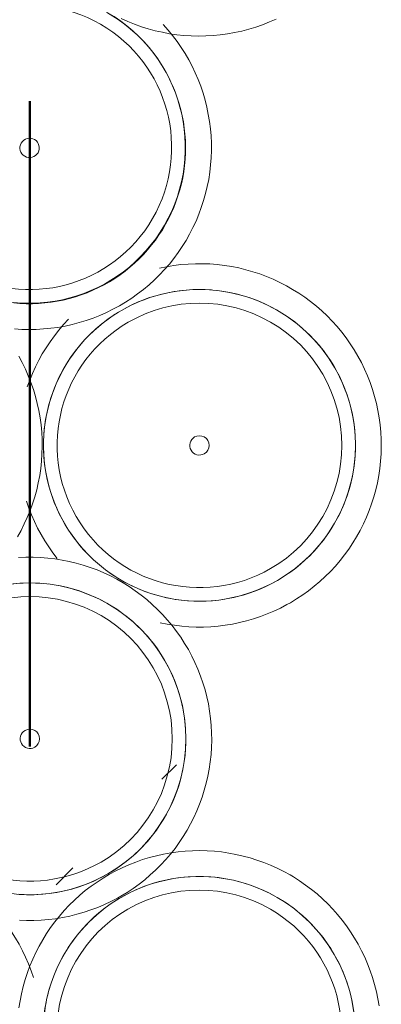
# Model space of a CAD drawing. Extents: x 3176 to 58266, y 1852 to 38199.
# Tile 196 of 256: x 36620 to 36676, y 35585 to 35737. Entities that reach past the tile are written whole.
import ezdxf

# ---------------------------------------------------------------- set-up
doc = ezdxf.new("R2010")
doc.units = 0
doc.header["$LTSCALE"] = 50
doc.linetypes.add('Onderlegger 1e verdieping$0$streep-kort', pattern=[4, 2, -2])
doc.layers.get('0').update_dxf_attribs({"linetype": 'CONTINUOUS'})
doc.layers.add('Onderlegger 1e verdieping$0$A-DETL', color=8, linetype='CONTINUOUS', lineweight=18)
doc.layers.add('Onderlegger 1e verdieping$0$A-GENM', color=8, linetype='CONTINUOUS', lineweight=18)
pattern_1 = [(285, (-12568, 49573.8), (683.013, 183.013), []), (285, (-12653, 49426.56), (683.013, 183.013), []), (285, (-12658, 49417.9), (683.013, 183.013), []), (285, (-12663, 49409.24), (683.013, 183.013), []), (285, (-12668, 49400.6), (683.013, 183.013), []), (285, (-12673, 49391.9), (683.013, 183.013), []), (285, (-12678, 49383.25), (683.013, 183.013), []), (285, (-12683, 49374.6), (683.013, 183.013), [])]

# ---------------------------------------------------------------- blocks, each defined once
blk = doc.blocks.new('Onderlegger 1e verdieping$0$22_KA_stijgerbuizenwand sectie - Type-V172-Plotview 1e Verdieping - schaal 1 op 100')
at = {"layer": 'Onderlegger 1e verdieping$0$A-GENM', "flags": 128}
for points in [[(-43.71, 67.54), (-44.58, 66.83), (-45.42, 66.08), (-46.23, 65.3), (-47.01, 64.48), (-47.75, 63.64), (-48.46, 62.76), (-49.13, 61.86), (-49.77, 60.93), (-50.37, 59.98), (-50.93, 59), (-51.45, 58), (-51.94, 56.99), (-52.38, 55.95), (-52.77, 54.9), (-53.13, 53.83), (-53.44, 52.75), (-53.71, 51.65), (-53.94, 50.55), (-54.12, 49.44), (-54.25, 48.32), (-54.35, 47.2), (-54.39, 46.07), (-54.4, 45.47)], [(-45.62, 59.89), (-45.03, 60.65), (-44.41, 61.39), (-43.75, 62.1), (-43.08, 62.79), (-42.37, 63.45), (-41.64, 64.08), (-40.88, 64.68), (-40.1, 65.25), (-39.3, 65.79), (-38.48, 66.29), (-37.63, 66.77), (-36.77, 67.2), (-35.89, 67.61), (-35, 67.98), (-34.09, 68.31)], [(-50.4, 45.47), (-50.38, 46.43), (-50.32, 47.4), (-50.23, 48.36), (-50.09, 49.31), (-49.92, 50.26), (-49.71, 51.21), (-49.46, 52.14), (-49.17, 53.06), (-48.85, 53.97), (-48.49, 54.87), (-48.1, 55.75), (-47.67, 56.62), (-47.21, 57.47), (-46.71, 58.29), (-46.18, 59.1)], [(-54.4, 45.47), (-54.38, 44.34), (-54.31, 43.22), (-54.2, 42.1), (-54.04, 40.98), (-53.84, 39.87), (-53.59, 38.78), (-53.3, 37.69), (-52.97, 36.61), (-52.6, 35.55), (-52.18, 34.5), (-51.72, 33.48), (-51.22, 32.47), (-50.68, 31.48), (-50.1, 30.51), (-49.48, 29.57), (-48.83, 28.66), (-48.14, 27.77), (-47.41, 26.9), (-46.65, 26.07), (-45.86, 25.27), (-45.04, 24.5), (-44.19, 23.77), (-43.3, 23.07), (-42.39, 22.41), (-41.46, 21.78), (-40.5, 21.19), (-39.52, 20.64), (-38.51, 20.13), (-37.49, 19.66), (-36.45, 19.23), (-35.39, 18.84), (-34.32, 18.5), (-33.24, 18.2), (-32.14, 17.94), (-31.03, 17.73), (-29.92, 17.56), (-28.8, 17.43), (-27.68, 17.35), (-26.55, 17.32), (-25.43, 17.33), (-24.3, 17.38), (-23.18, 17.48), (-22.07, 17.63), (-20.96, 17.82), (-19.85, 18.05), (-18.76, 18.33), (-17.68, 18.65), (-16.62, 19.02), (-15.57, 19.42)], [(-19.33, 22.33), (-20.26, 22.07), (-21.2, 21.85), (-22.15, 21.67), (-23.1, 21.52), (-24.06, 21.42), (-25.02, 21.35), (-25.99, 21.32), (-26.96, 21.33), (-27.92, 21.37), (-28.88, 21.46), (-29.84, 21.58), (-30.79, 21.75), (-31.74, 21.95), (-32.67, 22.19), (-33.6, 22.46), (-34.51, 22.77), (-35.41, 23.12), (-36.3, 23.51), (-37.17, 23.93), (-38.02, 24.38), (-38.86, 24.87), (-39.67, 25.39), (-40.46, 25.94), (-41.23, 26.53), (-41.98, 27.14), (-42.7, 27.78), (-43.39, 28.45), (-44.06, 29.15), (-44.7, 29.88), (-45.3, 30.63), (-45.88, 31.4), (-46.43, 32.2), (-46.94, 33.02), (-47.43, 33.85), (-47.87, 34.71), (-48.29, 35.58), (-48.66, 36.47), (-49, 37.38), (-49.31, 38.29), (-49.58, 39.22), (-49.81, 40.16), (-50, 41.1), (-50.16, 42.06), (-50.28, 43.02), (-50.35, 43.98), (-50.39, 44.94)], [(-6.88, 31.04), (-7.47, 30.28), (-8.09, 29.54), (-8.75, 28.83), (-9.42, 28.14), (-10.13, 27.48), (-10.86, 26.85), (-11.62, 26.25), (-12.4, 25.68), (-13.2, 25.14), (-14.02, 24.64), (-14.87, 24.17), (-15.73, 23.73), (-16.61, 23.33), (-17.5, 22.96), (-18.41, 22.63)], [(-20.76, 19.01), (-21.5, 18.17), (-22.21, 17.29), (-22.88, 16.39), (-23.52, 15.46), (-24.12, 14.51), (-24.68, 13.54), (-25.2, 12.54), (-25.69, 11.52), (-26.13, 10.48)]]:
    blk.add_lwpolyline(points, dxfattribs=at)
at = {"layer": 'Onderlegger 1e verdieping$0$A-GENM'}
for radius, start, end in [(24.15, 360, 180), (22.04, 0, 180), (24.15, 180, 360), (22.04, 180, 0)]:
    blk.add_arc((-26.25, 45.47), radius, start, end, dxfattribs=at)
blk = doc.blocks.new('Onderlegger 1e verdieping$0$22_KA_stijgerbuizenwand sectie - Type-V173-Plotview 1e Verdieping - schaal 1 op 100')
at = {"layer": 'Onderlegger 1e verdieping$0$A-GENM'}
h = blk.add_hatch(dxfattribs=at)
h.set_pattern_fill('FP_249', color=256, style=0, pattern_type=2)
h.set_pattern_definition(pattern_1)
h.paths.add_polyline_path([(-45.79, 59.66), (-50.4, 45.47), (-45.79, 31.27), (-33.71, 22.5), (-18.79, 22.5), (-6.71, 31.27), (-2.1, 45.47), (-6.71, 59.66), (-18.79, 68.43), (-33.71, 68.43)], flags=0)
h.paths.add_polyline_path([(-44.08, 58.42), (-33.06, 66.42), (-19.44, 66.42), (-8.42, 58.42), (-4.21, 45.47), (-8.42, 32.51), (-19.44, 24.51), (-33.06, 24.51), (-44.08, 32.51), (-48.29, 45.47)], flags=0)
h = blk.add_hatch(dxfattribs=at)
h.set_pattern_fill('FP_249', color=256, style=0, pattern_type=2)
h.set_pattern_definition(pattern_1)
h.paths.add_polyline_path([(-19.54, 14.2), (-24.15, 0), (-19.37, -14.32), (-7.46, -22.97), (7.46, -22.97), (19.54, -14.2), (24.15, 0), (19.09, 14.52), (7.46, 22.97), (-7.46, 22.97)], flags=0)
h.paths.add_polyline_path([(-17.83, 12.95), (-6.81, 20.96), (6.81, 20.96), (17.96, 12.55), (22.04, 0), (17.83, -12.95), (6.81, -20.96), (-6.81, -20.96), (-17.83, -12.95), (-22.04, 0)], flags=0)
at = {"layer": 'Onderlegger 1e verdieping$0$A-GENM', "flags": 128}
for points in [[(-49.77, 60.93), (-50.37, 59.98), (-50.93, 59), (-51.45, 58), (-51.94, 56.99), (-52.38, 55.95), (-52.77, 54.9), (-53.13, 53.83), (-53.44, 52.75), (-53.71, 51.65), (-53.94, 50.55), (-54.12, 49.44), (-54.25, 48.32), (-54.35, 47.2), (-54.39, 46.07), (-54.4, 45.47)], [(-50.4, 45.47), (-50.38, 46.43), (-50.32, 47.4), (-50.23, 48.36), (-50.09, 49.31), (-49.92, 50.26), (-49.71, 51.21), (-49.46, 52.14), (-49.17, 53.06), (-48.85, 53.97), (-48.49, 54.87), (-48.1, 55.75), (-47.67, 56.62), (-47.21, 57.47), (-46.71, 58.29), (-46.18, 59.1)], [(-54.4, 45.47), (-54.38, 44.34), (-54.31, 43.22), (-54.2, 42.1), (-54.04, 40.98), (-53.84, 39.87), (-53.59, 38.78), (-53.3, 37.69), (-52.97, 36.61), (-52.6, 35.55), (-52.18, 34.5), (-51.72, 33.48), (-51.22, 32.47), (-50.68, 31.48), (-50.1, 30.51), (-49.48, 29.57), (-48.83, 28.66), (-48.14, 27.77), (-47.41, 26.9), (-46.65, 26.07), (-45.86, 25.27), (-45.04, 24.5), (-44.19, 23.77), (-43.3, 23.07), (-42.39, 22.41), (-41.46, 21.78), (-40.5, 21.19), (-39.52, 20.64), (-38.51, 20.13), (-37.49, 19.66), (-36.45, 19.23), (-35.39, 18.84), (-34.32, 18.5), (-33.24, 18.2), (-32.14, 17.94), (-31.03, 17.73), (-29.92, 17.56), (-28.8, 17.43), (-27.68, 17.35), (-26.55, 17.32), (-25.43, 17.33), (-24.3, 17.38), (-23.18, 17.48), (-22.07, 17.63), (-20.96, 17.82), (-19.85, 18.05), (-18.76, 18.33), (-17.68, 18.65), (-16.62, 19.02), (-15.57, 19.42), (-14.54, 19.87), (-13.52, 20.36), (-12.53, 20.89), (-11.56, 21.46), (-10.61, 22.06), (-9.68, 22.71), (-8.79, 23.39), (-7.92, 24.1), (-7.08, 24.85), (-6.27, 25.64), (-5.49, 26.45), (-4.75, 27.3), (-4.04, 28.17), (-3.37, 29.07), (-2.73, 30), (-2.13, 30.95), (-1.57, 31.93), (-1.05, 32.93)], [(-19.33, 22.33), (-20.26, 22.07), (-21.2, 21.85), (-22.15, 21.67), (-23.1, 21.52), (-24.06, 21.42), (-25.02, 21.35), (-25.99, 21.32), (-26.96, 21.33), (-27.92, 21.37), (-28.88, 21.46), (-29.84, 21.58), (-30.79, 21.75), (-31.74, 21.95), (-32.67, 22.19), (-33.6, 22.46), (-34.51, 22.77), (-35.41, 23.12), (-36.3, 23.51), (-37.17, 23.93), (-38.02, 24.38), (-38.86, 24.87), (-39.67, 25.39), (-40.46, 25.94), (-41.23, 26.53), (-41.98, 27.14), (-42.7, 27.78), (-43.39, 28.45), (-44.06, 29.15), (-44.7, 29.88), (-45.3, 30.63), (-45.88, 31.4), (-46.43, 32.2), (-46.94, 33.02), (-47.43, 33.85), (-47.87, 34.71), (-48.29, 35.58), (-48.66, 36.47), (-49, 37.38), (-49.31, 38.29), (-49.58, 39.22), (-49.81, 40.16), (-50, 41.1), (-50.16, 42.06), (-50.28, 43.02), (-50.35, 43.98), (-50.39, 44.94)], [(-2.1, 45.47), (-2.12, 44.5), (-2.18, 43.54), (-2.27, 42.58), (-2.41, 41.62), (-2.58, 40.67), (-2.79, 39.73), (-3.04, 38.79), (-3.33, 37.87), (-3.65, 36.96), (-4.01, 36.06), (-4.4, 35.18), (-4.83, 34.31), (-5.29, 33.47), (-5.79, 32.64), (-6.32, 31.83)], [(1.82, 31.48), (2.4, 30.51), (3.02, 29.57), (3.67, 28.66), (4.36, 27.77), (5.09, 26.9), (5.85, 26.07), (6.64, 25.27), (7.46, 24.5), (8.31, 23.77), (9.2, 23.07), (10.11, 22.41), (11.04, 21.78), (12, 21.19), (12.98, 20.64), (13.99, 20.13), (15.01, 19.66), (16.05, 19.23), (17.11, 18.84), (18.18, 18.5), (19.26, 18.2), (20.36, 17.94), (21.47, 17.73), (22.58, 17.56), (23.7, 17.43), (24.82, 17.35), (25.95, 17.32)], [(-6.88, 31.04), (-7.47, 30.28), (-8.09, 29.54), (-8.75, 28.83), (-9.42, 28.14), (-10.13, 27.48), (-10.86, 26.85), (-11.62, 26.25), (-12.4, 25.68), (-13.2, 25.14), (-14.02, 24.64), (-14.87, 24.17), (-15.73, 23.73), (-16.61, 23.33), (-17.5, 22.96), (-18.41, 22.63)], [(5.89, 27.53), (4.78, 27.74), (3.67, 27.91), (2.55, 28.03), (1.43, 28.11), (0.3, 28.15), (-0.82, 28.14), (-1.95, 28.08), (-3.07, 27.98), (-4.18, 27.84)], [(-6.92, 23.14), (-5.99, 23.39), (-5.05, 23.62), (-4.1, 23.8), (-3.15, 23.94), (-2.19, 24.05), (-1.23, 24.12), (-0.26, 24.15), (0.71, 24.14), (1.67, 24.09), (2.63, 24.01), (3.59, 23.88), (4.54, 23.72), (5.49, 23.52), (6.42, 23.28), (7.35, 23), (8.26, 22.69), (9.16, 22.34), (10.05, 21.96), (10.92, 21.54), (11.77, 21.09), (12.61, 20.6), (13.42, 20.08), (14.21, 19.53), (14.98, 18.94), (15.73, 18.33), (16.45, 17.68), (17.14, 17.01), (17.81, 16.31), (18.45, 15.59), (19.05, 14.84), (19.18, 14.67)], [(-19.37, 14.42), (-18.78, 15.19), (-18.16, 15.92), (-17.5, 16.64), (-16.83, 17.32), (-16.12, 17.98), (-15.39, 18.61), (-14.63, 19.21), (-13.85, 19.78), (-13.05, 20.32), (-12.23, 20.83), (-11.38, 21.3), (-10.52, 21.74), (-9.64, 22.14), (-8.75, 22.51), (-7.84, 22.84)], [(-20.76, 19.01), (-21.5, 18.17), (-22.21, 17.29), (-22.88, 16.39), (-23.52, 15.46), (-24.12, 14.51), (-24.68, 13.54), (-25.2, 12.54), (-25.69, 11.52), (-26.13, 10.48), (-26.52, 9.43), (-26.88, 8.36), (-27.19, 7.28), (-27.46, 6.19), (-27.69, 5.08), (-27.87, 3.97), (-28, 2.85), (-28.1, 1.73), (-28.14, 0.61), (-28.15, 0)], [(27.05, 7.78), (26.72, 8.86), (26.35, 9.92), (25.93, 10.96), (25.47, 11.99), (24.97, 13), (24.43, 13.99), (23.85, 14.95), (23.23, 15.89), (22.58, 16.81), (21.89, 17.7), (21.16, 18.56)], [(19.63, 14.06), (20.18, 13.27), (20.69, 12.45), (21.18, 11.61), (21.62, 10.76), (22.04, 9.88), (22.41, 8.99), (22.75, 8.09), (23.06, 7.17), (23.33, 6.25), (23.56, 5.31), (23.75, 4.36), (23.91, 3.41), (24.03, 2.45), (24.1, 1.49), (24.14, 0.52)], [(-24.15, 0), (-24.13, 0.97), (-24.07, 1.93), (-23.98, 2.89), (-23.84, 3.85), (-23.67, 4.8), (-23.46, 5.74), (-23.21, 6.67), (-22.92, 7.6), (-22.6, 8.51), (-22.24, 9.4), (-21.85, 10.29), (-21.42, 11.15), (-20.96, 12), (-20.46, 12.83), (-19.93, 13.64)], [(-28.15, 0), (-28.13, -1.13), (-28.06, -2.25), (-27.95, -3.37), (-27.79, -4.48), (-27.59, -5.59), (-27.34, -6.69), (-27.05, -7.78), (-26.72, -8.86), (-26.35, -9.92), (-25.93, -10.96), (-25.47, -11.99), (-24.97, -13), (-24.43, -13.99), (-23.85, -14.95), (-23.23, -15.89), (-22.58, -16.81), (-21.89, -17.7), (-21.16, -18.56), (-20.4, -19.39), (-19.61, -20.19), (-18.79, -20.96), (-17.94, -21.7), (-17.05, -22.4), (-16.14, -23.06), (-15.21, -23.69), (-14.25, -24.28), (-13.27, -24.83), (-12.26, -25.34), (-11.24, -25.81), (-10.2, -26.24), (-9.14, -26.62), (-8.07, -26.97), (-6.99, -27.27), (-5.89, -27.53), (-4.78, -27.74), (-3.67, -27.91), (-2.55, -28.03), (-1.43, -28.11), (-0.3, -28.15), (0.82, -28.14), (1.95, -28.08), (3.07, -27.98), (4.18, -27.84), (5.29, -27.65), (6.4, -27.41), (7.49, -27.14), (8.57, -26.82), (9.63, -26.45), (10.68, -26.04), (11.71, -25.6), (12.73, -25.11), (13.72, -24.58), (14.69, -24.01), (15.64, -23.4), (16.57, -22.76), (17.46, -22.08), (18.33, -21.36), (19.17, -20.61), (19.98, -19.83), (20.76, -19.01), (21.5, -18.17), (22.21, -17.29), (22.88, -16.39), (23.52, -15.46), (24.12, -14.51), (24.68, -13.54), (25.2, -12.54), (25.69, -11.52), (26.13, -10.48), (26.52, -9.43), (26.88, -8.36)], [(-19.63, -14.06), (-20.18, -13.27), (-20.69, -12.45), (-21.18, -11.61), (-21.62, -10.76), (-22.04, -9.88), (-22.41, -8.99), (-22.75, -8.09), (-23.06, -7.17), (-23.33, -6.25), (-23.56, -5.31), (-23.75, -4.36), (-23.91, -3.41), (-24.03, -2.45), (-24.1, -1.49), (-24.14, -0.52)], [(24.15, 0), (24.13, -0.97), (24.07, -1.93), (23.98, -2.89), (23.84, -3.85), (23.67, -4.8), (23.46, -5.74), (23.21, -6.67), (22.92, -7.6), (22.6, -8.51), (22.24, -9.4), (21.85, -10.29), (21.42, -11.15), (20.96, -12), (20.46, -12.83), (19.93, -13.64)], [(6.92, -23.14), (5.99, -23.39), (5.05, -23.62), (4.1, -23.8), (3.15, -23.94), (2.19, -24.05), (1.23, -24.12), (0.26, -24.15), (-0.71, -24.14), (-1.67, -24.09), (-2.63, -24.01), (-3.59, -23.88), (-4.54, -23.72), (-5.49, -23.52), (-6.42, -23.28), (-7.35, -23), (-8.26, -22.69), (-9.16, -22.34), (-10.05, -21.96), (-10.92, -21.54), (-11.77, -21.09), (-12.61, -20.6), (-13.42, -20.08), (-14.21, -19.53), (-14.98, -18.94), (-15.73, -18.33), (-16.45, -17.68), (-17.14, -17.01), (-17.81, -16.31), (-18.45, -15.59), (-19.05, -14.84), (-19.5, -14.24)], [(19.37, -14.42), (18.78, -15.19), (18.16, -15.92), (17.5, -16.64), (16.83, -17.32), (16.12, -17.98), (15.39, -18.61), (14.63, -19.21), (13.85, -19.78), (13.05, -20.32), (12.23, -20.83), (11.38, -21.3), (10.52, -21.74), (9.64, -22.14), (8.75, -22.51), (7.84, -22.84)]]:
    blk.add_lwpolyline(points, dxfattribs=at)
at = {"layer": 'Onderlegger 1e verdieping$0$A-GENM'}
for centre, radius, start, end in [((-26.25, 45.47), 24.15, 360, 180), ((-26.25, 45.47), 22.04, 0, 180), ((-26.25, 45.47), 1.5, 360, 180), ((-26.25, 45.47), 24.15, 180, 360), ((-26.25, 45.47), 22.04, 180, 0), ((-26.25, 45.47), 1.5, 180, 360), ((0, 0), 24.15, 360, 180), ((0, 0), 22.04, 0, 180), ((0, 0), 24.15, 180, 360), ((0, 0), 22.04, 180, 0), ((0, 0), 1.5, 360, 180), ((0, 0), 1.5, 180, 360)]:
    blk.add_arc(centre, radius, start, end, dxfattribs=at)
blk = doc.blocks.new('Onderlegger 1e verdieping$0$22_KA_stijgerbuizenwand sectie - Type-V174-Plotview 1e Verdieping - schaal 1 op 100')
at = {"layer": 'Onderlegger 1e verdieping$0$A-GENM', "flags": 128}
for points in [[(1.81, 47.72), (1.7, 48.84), (1.54, 49.95), (1.34, 51.06), (1.09, 52.16), (0.8, 53.25), (0.47, 54.32), (0.1, 55.38), (-0.32, 56.43), (-0.78, 57.46), (-1.28, 58.47), (-1.82, 59.45), (-2.4, 60.42), (-3.02, 61.36), (-3.67, 62.28), (-4.36, 63.17), (-5.09, 64.03), (-5.85, 64.86), (-6.64, 65.66), (-7.46, 66.43), (-8.31, 67.16), (-9.2, 67.86), (-10.11, 68.53)], [(51.72, 57.46), (51.22, 58.47), (50.68, 59.45), (50.1, 60.42), (49.48, 61.36), (48.83, 62.28), (48.14, 63.17), (47.41, 64.03), (46.65, 64.86), (45.86, 65.66), (45.04, 66.43), (44.19, 67.16), (43.3, 67.86), (42.39, 68.53), (41.46, 69.15), (40.5, 69.74), (39.52, 70.29), (38.51, 70.8), (37.49, 71.27), (36.45, 71.7), (35.39, 72.09), (34.32, 72.43), (33.24, 72.74), (32.14, 72.99), (31.03, 73.21), (29.92, 73.38), (28.8, 73.5), (27.68, 73.58), (26.55, 73.61), (25.43, 73.6), (24.3, 73.55), (23.18, 73.45), (22.07, 73.3), (20.96, 73.11), (19.85, 72.88), (18.76, 72.6), (17.68, 72.28), (16.62, 71.92), (15.57, 71.51), (14.54, 71.06), (13.52, 70.57), (12.53, 70.05), (11.56, 69.48), (10.61, 68.87), (9.68, 68.23), (8.79, 67.54), (7.92, 66.83), (7.08, 66.08), (6.27, 65.3), (5.49, 64.48), (4.75, 63.64), (4.04, 62.76), (3.37, 61.86), (2.73, 60.93), (2.13, 59.98), (1.57, 59), (1.05, 58), (0.56, 56.99), (0.12, 55.95), (-0.27, 54.9), (-0.63, 53.83)], [(6.88, 59.89), (7.47, 60.65), (8.09, 61.39), (8.75, 62.1), (9.42, 62.79), (10.13, 63.45), (10.86, 64.08), (11.62, 64.68), (12.4, 65.25), (13.2, 65.79), (14.02, 66.29), (14.87, 66.77), (15.73, 67.2), (16.61, 67.61), (17.5, 67.98), (18.41, 68.31), (19.33, 68.6), (20.26, 68.86), (21.2, 69.08), (22.15, 69.26), (23.1, 69.41), (24.06, 69.52), (25.02, 69.59), (25.99, 69.61), (26.96, 69.61), (27.92, 69.56), (28.88, 69.47), (29.84, 69.35), (30.79, 69.19), (31.74, 68.98), (32.67, 68.75), (33.6, 68.47), (34.51, 68.16), (35.41, 67.81), (36.3, 67.43), (37.17, 67.01), (38.02, 66.55), (38.86, 66.06), (39.67, 65.54), (40.46, 64.99), (41.23, 64.41), (41.98, 63.79), (42.7, 63.15), (43.39, 62.48), (44.06, 61.78), (44.7, 61.05), (45.3, 60.3), (45.88, 59.53), (46.43, 58.73), (46.94, 57.92), (47.43, 57.08), (47.87, 56.22), (48.29, 55.35)], [(2.1, 45.47), (2.12, 46.43), (2.18, 47.4), (2.27, 48.36), (2.41, 49.31), (2.58, 50.26), (2.79, 51.21), (3.04, 52.14), (3.33, 53.06), (3.65, 53.97), (4.01, 54.87), (4.4, 55.75), (4.83, 56.62), (5.29, 57.47), (5.79, 58.29), (6.32, 59.1)]]:
    blk.add_lwpolyline(points, dxfattribs=at)
at = {"layer": 'Onderlegger 1e verdieping$0$A-GENM'}
for centre, radius, start, end in [((26.21, 45.39), 24.15, 360, 180), ((26.21, 45.39), 22.04, 0, 180), ((26.25, 45.47), 1.5, 360, 180), ((26.21, 45.39), 24.15, 180, 360), ((26.21, 45.39), 22.04, 180, 0), ((26.25, 45.47), 1.5, 180, 360)]:
    blk.add_arc(centre, radius, start, end, dxfattribs=at)
blk = doc.blocks.new('Onderlegger 1e verdieping')
at = {"layer": 'Onderlegger 1e verdieping$0$A-DETL', "linetype": 'Onderlegger 1e verdieping$0$streep-kort', "lineweight": 50}
blk.add_line((36621.88, 34224.45), (36621.88, 35946.2), dxfattribs=at)
at = {"layer": 'Onderlegger 1e verdieping$0$A-GENM'}
for name, p, rotation in [('Onderlegger 1e verdieping$0$22_KA_stijgerbuizenwand sectie - Type-V174-Plotview 1e Verdieping - schaal 1 op 100', (36595.6, 35762.67), 240.0000000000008), ('Onderlegger 1e verdieping$0$22_KA_stijgerbuizenwand sectie - Type-V173-Plotview 1e Verdieping - schaal 1 op 100', (36648.15, 35671.11), 119.9999999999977), ('Onderlegger 1e verdieping$0$22_KA_stijgerbuizenwand sectie - Type-V172-Plotview 1e Verdieping - schaal 1 op 100', (36595.6, 35580.17), 240.0000000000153)]:
    blk.add_blockref(name, p, dxfattribs=dict(at, rotation=rotation))

msp = doc.modelspace()

# ---------------------------------------------------------------- block references
msp.add_blockref('Onderlegger 1e verdieping', (0, 0))

doc.saveas('drawing.dxf')
